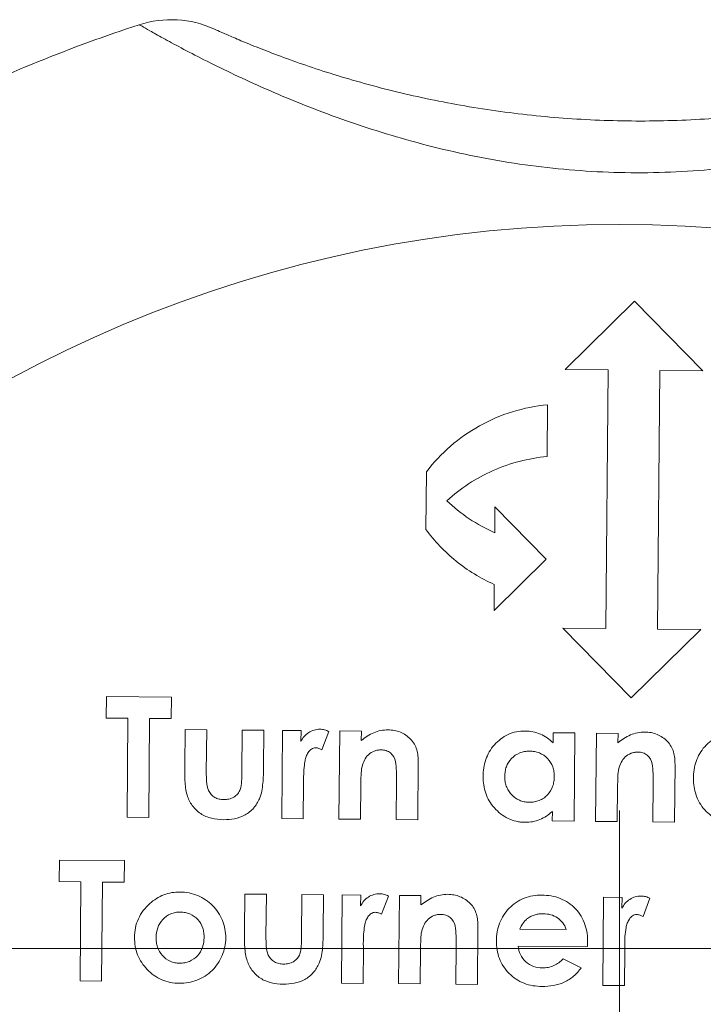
# Model space of a CAD drawing. Header units: millimetres. Extents: x 168 to 893, y 24 to 895.
# Tile 23 of 26: x 797 to 817, y 737 to 766. Entities that reach past the tile are written whole.
import ezdxf

# ---------------------------------------------------------------- set-up
doc = ezdxf.new("R2010")
doc.units = ezdxf.units.MM

# ---------------------------------------------------------------- blocks, each defined once
blk = doc.blocks.new('SW_CENTERMARKSYMBOL_6')
at = {"color": 0, "linetype": 'Continuous', "lineweight": 0}
blk.add_line((0, 5), (0, 20), dxfattribs=at)
blk = doc.blocks.new('SW_CENTERMARKSYMBOL_7')
at = {"color": 0, "linetype": 'Continuous', "lineweight": 0}
blk.add_line((5, 0), (38.943, 0), dxfattribs=at)

msp = doc.modelspace()

# ---------------------------------------------------------------- linework, layer by layer
at = {"color": 7, "linetype": 'Continuous', "lineweight": 15}
for p, q in [((815.125, 757.636), (813.107, 755.654)), ((817.107, 755.619), (815.125, 757.636)), ((813.107, 755.654), (814.357, 755.643)), ((814.357, 755.643), (814.292, 748.143)), ((815.792, 748.13), (815.857, 755.63)), ((815.857, 755.63), (817.107, 755.619)), ((812.585, 753.133), (812.598, 754.633)), ((809.081, 752.689), (809.067, 751.021)), ((811.072, 751.671), (811.066, 750.921)), ((812.559, 750.158), (811.072, 751.671)), ((811.046, 748.671), (812.559, 750.158)), ((811.053, 749.421), (811.046, 748.671)), ((814.292, 748.143), (813.042, 748.154)), ((813.042, 748.154), (815.024, 746.136)), ((815.024, 746.136), (817.042, 748.119)), ((817.042, 748.119), (815.792, 748.13)), ((799.799, 746.175), (799.794, 745.547)), ((801.684, 746.158), (799.799, 746.175)), ((801.678, 745.53), (801.684, 746.158)), ((799.794, 745.547), (800.422, 745.541)), ((800.422, 745.541), (800.397, 742.669)), ((801.025, 742.664), (801.05, 745.536)), ((801.05, 745.536), (801.678, 745.53)), ((802.08, 745.213), (802.07, 744.156)), ((802.708, 745.207), (802.08, 745.213)), ((802.697, 743.979), (802.708, 745.207)), ((803.74, 745.198), (803.729, 743.949)), ((804.368, 745.193), (803.74, 745.198)), ((804.359, 744.118), (804.368, 745.193)), ((804.906, 745.188), (804.884, 742.63)), ((805.445, 745.183), (804.906, 745.188)), ((805.442, 744.868), (805.445, 745.183)), ((806.053, 744.627), (806.252, 745.158)), ((806.567, 745.173), (806.544, 742.616)), ((807.195, 745.168), (806.567, 745.173)), ((807.192, 744.897), (807.195, 745.168)), ((812.759, 745.119), (812.756, 744.831)), ((813.387, 745.114), (812.759, 745.119)), ((813.365, 742.556), (813.387, 745.114)), ((814.015, 745.108), (813.993, 742.551)), ((814.643, 745.103), (814.015, 745.108)), ((814.641, 744.832), (814.643, 745.103)), ((808.833, 742.596), (808.847, 744.273)), ((816.281, 742.531), (816.296, 744.208)), ((805.512, 742.625), (805.521, 743.66)), ((805.521, 743.66), (805.52, 743.785)), ((808.214, 743.712), (808.204, 742.601)), ((807.172, 742.61), (807.181, 743.628)), ((814.621, 742.545), (814.63, 743.563)), ((815.663, 743.647), (815.653, 742.536)), ((812.739, 742.841), (812.736, 742.562)), ((800.397, 742.669), (801.025, 742.664)), ((804.884, 742.63), (805.512, 742.625)), ((806.544, 742.616), (807.172, 742.61)), ((808.204, 742.601), (808.833, 742.596)), ((812.736, 742.562), (813.365, 742.556)), ((813.993, 742.551), (814.621, 742.545)), ((815.653, 742.536), (816.281, 742.531)), ((798.435, 741.43), (798.43, 740.802)), ((800.32, 741.414), (798.435, 741.43)), ((800.314, 740.786), (800.32, 741.414)), ((798.43, 740.802), (799.058, 740.797)), ((799.058, 740.797), (799.033, 737.925)), ((799.661, 737.92), (799.686, 740.791)), ((799.686, 740.791), (800.314, 740.786)), ((803.811, 740.441), (803.802, 739.385)), ((804.439, 740.436), (803.811, 740.441)), ((804.429, 739.208), (804.439, 740.436)), ((805.471, 740.427), (805.46, 739.178)), ((806.1, 740.421), (805.471, 740.427)), ((806.09, 739.346), (806.1, 740.421)), ((806.638, 740.416), (806.616, 737.859)), ((807.176, 740.412), (806.638, 740.416)), ((807.174, 740.097), (807.176, 740.412)), ((807.784, 739.856), (807.984, 740.386)), ((808.298, 740.402), (808.276, 737.844)), ((808.926, 740.396), (808.298, 740.402)), ((808.924, 740.126), (808.926, 740.396)), ((814.221, 740.35), (814.199, 737.793)), ((814.759, 740.346), (814.221, 740.35)), ((814.757, 740.031), (814.759, 740.346)), ((815.367, 739.79), (815.567, 740.32)), ((810.564, 737.824), (810.579, 739.501)), ((813.136, 739.417), (811.79, 739.429)), ((807.244, 737.853), (807.253, 738.889)), ((807.253, 738.889), (807.252, 739.014)), ((808.904, 737.839), (808.913, 738.857)), ((809.946, 738.94), (809.936, 737.83)), ((811.741, 738.936), (813.758, 738.918)), ((813.758, 738.918), (813.761, 739.037)), ((814.827, 737.787), (814.836, 738.823)), ((814.836, 738.823), (814.835, 738.948)), ((813.575, 738.307), (813.051, 738.562)), ((799.033, 737.925), (799.661, 737.92)), ((806.616, 737.859), (807.244, 737.853)), ((808.276, 737.844), (808.904, 737.839)), ((809.936, 737.83), (810.564, 737.824)), ((814.199, 737.793), (814.827, 737.787))]:
    msp.add_line(p, q, dxfattribs=at)
msp.add_circle((814.685, 722.867), 37, dxfattribs=at)
for centre, radius, start, end in [((814.685, 722.867), 45, 108.0351, 115.9649), ((801.682, 762.803), 3, 65.6351, 108.0351)]:
    msp.add_arc(centre, radius, start, end, dxfattribs=at)
for points, knots in [([(829.362, 765.406), (829.362, 765.406), (829.257, 765.348), (828.946, 765.18), (828.816, 765.11), (828.51, 764.948), (828.333, 764.857), (827.934, 764.654), (827.71, 764.542), (827.222, 764.306), (826.959, 764.182), (826.114, 763.798), (825.471, 763.522), (824.096, 762.992), (823.361, 762.734), (822.19, 762.38), (821.788, 762.267), (820.98, 762.06), (820.571, 761.965), (819.332, 761.709), (818.489, 761.576), (817.199, 761.444), (816.765, 761.411), (815.889, 761.37), (815.449, 761.361), (814.142, 761.373), (813.28, 761.43), (811.573, 761.634), (810.729, 761.781), (809.477, 762.063), (809.064, 762.167), (808.259, 762.389), (807.865, 762.507), (807.095, 762.755), (806.718, 762.885), (805.984, 763.153), (805.625, 763.292), (804.596, 763.711), (803.972, 763.991), (803.133, 764.391), (802.869, 764.521), (802.388, 764.764), (802.169, 764.878), (801.774, 765.088), (801.597, 765.183), (801.292, 765.351), (801.166, 765.422), (800.961, 765.537), (800.884, 765.581), (800.78, 765.64), (800.753, 765.656), (800.753, 765.656)], [0, 0, 0, 0, 0.0625, 0.0625, 0.09375, 0.09375, 0.125, 0.125, 0.15625, 0.15625, 0.1875, 0.1875, 0.25, 0.25, 0.3125, 0.3125, 0.34375, 0.34375, 0.375, 0.375, 0.4375, 0.4375, 0.46875, 0.46875, 0.5, 0.5, 0.5625, 0.5625, 0.625, 0.625, 0.65625, 0.65625, 0.6875, 0.6875, 0.71875, 0.71875, 0.75, 0.75, 0.8125, 0.8125, 0.84375, 0.84375, 0.875, 0.875, 0.90625, 0.90625, 0.9375, 0.9375, 0.96875, 0.96875, 1, 1, 1, 1]), ([(802.92, 765.536), (802.92, 765.536), (802.944, 765.525), (803.037, 765.483), (803.106, 765.452), (803.289, 765.371), (803.404, 765.322), (803.678, 765.205), (803.835, 765.139), (804.189, 764.995), (804.385, 764.918), (804.816, 764.753), (805.051, 764.666), (805.792, 764.404), (806.342, 764.225), (807.539, 763.878), (808.169, 763.715), (809.148, 763.499), (809.48, 763.431), (810.155, 763.306), (810.498, 763.248), (811.531, 763.093), (812.224, 763.014), (813.62, 762.903), (814.322, 762.872), (815.735, 762.859), (816.448, 762.878), (817.851, 762.965), (818.544, 763.032), (819.912, 763.213), (820.586, 763.326), (821.911, 763.595), (822.543, 763.746), (823.435, 763.987), (823.723, 764.07), (824.279, 764.239), (824.547, 764.325), (825.046, 764.491), (825.28, 764.573), (825.714, 764.73), (825.915, 764.805), (826.273, 764.944), (826.431, 765.006), (826.704, 765.117), (826.821, 765.166), (827.1, 765.283), (827.194, 765.324), (827.194, 765.324)], [0, 0, 0, 0, 0.03125, 0.03125, 0.0625, 0.0625, 0.09375, 0.09375, 0.125, 0.125, 0.15625, 0.15625, 0.1875, 0.1875, 0.25, 0.25, 0.3125, 0.3125, 0.34375, 0.34375, 0.375, 0.375, 0.4375, 0.4375, 0.5, 0.5, 0.5625, 0.5625, 0.625, 0.625, 0.6875, 0.6875, 0.75, 0.75, 0.78125, 0.78125, 0.8125, 0.8125, 0.84375, 0.84375, 0.875, 0.875, 0.90625, 0.90625, 0.9375, 0.9375, 1, 1, 1, 1]), ([(812.598, 754.633), (812.249, 754.601), (811.909, 754.533), (811.249, 754.329), (810.925, 754.19), (810.324, 753.856), (810.043, 753.66), (809.524, 753.21), (809.289, 752.96), (809.081, 752.689)], [0, 0, 0, 0, 0.25, 0.25, 0.5, 0.5, 0.75, 0.75, 1, 1, 1, 1]), ([(809.674, 751.85), (810.072, 752.213), (810.52, 752.505), (811.516, 752.946), (812.039, 753.083), (812.585, 753.133)], [0, 0, 0, 0, 0.5, 0.5, 1, 1, 1, 1]), ([(809.067, 751.021), (809.319, 750.678), (809.612, 750.371), (810.111, 749.967), (810.289, 749.841), (810.659, 749.613), (810.852, 749.511), (811.053, 749.421)], [0, 0, 0, 0, 0.5, 0.5, 0.75, 0.75, 1, 1, 1, 1]), ([(805.997, 745.223), (805.939, 745.222), (805.881, 745.216), (805.769, 745.184), (805.716, 745.159), (805.619, 745.096), (805.574, 745.057), (805.5, 744.969), (805.47, 744.919), (805.442, 744.868)], [0, 0, 0, 0, 0.25, 0.25, 0.5, 0.5, 0.75, 0.75, 1, 1, 1, 1]), ([(806.252, 745.158), (806.212, 745.176), (806.172, 745.193), (806.086, 745.216), (806.042, 745.221), (805.997, 745.223)], [0, 0, 0, 0, 0.5, 0.5, 1, 1, 1, 1]), ([(807.969, 745.206), (807.898, 745.205), (807.827, 745.2), (807.687, 745.171), (807.619, 745.15), (807.424, 745.066), (807.305, 744.984), (807.192, 744.897)], [0, 0, 0, 0, 0.25, 0.25, 0.5, 0.5, 1, 1, 1, 1]), ([(808.625, 744.937), (808.581, 744.978), (808.536, 745.018), (808.436, 745.086), (808.382, 745.114), (808.271, 745.16), (808.212, 745.178), (808.092, 745.2), (808.031, 745.204), (807.969, 745.206)], [0, 0, 0, 0, 0.25, 0.25, 0.5, 0.5, 0.75, 0.75, 1, 1, 1, 1]), ([(811.948, 745.171), (811.863, 745.17), (811.778, 745.165), (811.613, 745.132), (811.531, 745.105), (811.301, 745), (811.166, 744.894), (810.999, 744.707), (810.949, 744.639), (810.866, 744.495), (810.833, 744.419), (810.78, 744.263), (810.76, 744.181), (810.735, 744.018), (810.731, 743.936), (810.728, 743.853)], [0, 0, 0, 0, 0.125, 0.125, 0.25, 0.25, 0.5, 0.5, 0.625, 0.625, 0.75, 0.75, 0.875, 0.875, 1, 1, 1, 1]), ([(812.756, 744.831), (812.702, 744.882), (812.646, 744.932), (812.522, 745.016), (812.457, 745.053), (812.32, 745.111), (812.247, 745.133), (812.099, 745.163), (812.024, 745.169), (811.948, 745.171)], [0, 0, 0, 0, 0.25, 0.25, 0.5, 0.5, 0.75, 0.75, 1, 1, 1, 1]), ([(815.418, 745.141), (815.346, 745.14), (815.275, 745.135), (815.134, 745.105), (815.066, 745.085), (814.872, 745), (814.754, 744.918), (814.641, 744.832)], [0, 0, 0, 0, 0.25, 0.25, 0.5, 0.5, 1, 1, 1, 1]), ([(816.074, 744.872), (816.029, 744.913), (815.985, 744.953), (815.883, 745.021), (815.83, 745.05), (815.718, 745.095), (815.659, 745.113), (815.539, 745.136), (815.479, 745.139), (815.418, 745.141)], [0, 0, 0, 0, 0.25, 0.25, 0.5, 0.5, 0.75, 0.75, 1, 1, 1, 1]), ([(818.05, 745.118), (817.965, 745.117), (817.88, 745.112), (817.715, 745.078), (817.633, 745.052), (817.403, 744.947), (817.269, 744.841), (817.046, 744.593), (816.962, 744.446), (816.882, 744.211), (816.862, 744.129), (816.837, 743.966), (816.833, 743.883), (816.831, 743.8)], [0, 0, 0, 0, 0.125, 0.125, 0.25, 0.25, 0.5, 0.5, 0.75, 0.75, 0.875, 0.875, 1, 1, 1, 1]), ([(808.847, 744.273), (808.847, 744.333), (808.845, 744.393), (808.831, 744.512), (808.82, 744.571), (808.787, 744.685), (808.764, 744.74), (808.704, 744.845), (808.666, 744.892), (808.625, 744.937)], [0, 0, 0, 0, 0.25, 0.25, 0.5, 0.5, 0.75, 0.75, 1, 1, 1, 1]), ([(816.296, 744.208), (816.295, 744.268), (816.294, 744.327), (816.28, 744.446), (816.268, 744.505), (816.236, 744.619), (816.213, 744.674), (816.153, 744.78), (816.115, 744.827), (816.074, 744.872)], [0, 0, 0, 0, 0.25, 0.25, 0.5, 0.5, 0.75, 0.75, 1, 1, 1, 1]), ([(805.52, 743.785), (805.522, 743.959), (805.529, 744.135), (805.569, 744.349), (805.58, 744.391), (805.609, 744.474), (805.63, 744.514), (805.68, 744.587), (805.709, 744.622), (805.765, 744.659), (805.785, 744.669), (805.828, 744.683), (805.85, 744.685), (805.872, 744.686)], [0, 0, 0, 0, 0.5, 0.5, 0.625, 0.625, 0.75, 0.75, 0.875, 0.875, 0.9375, 0.9375, 1, 1, 1, 1]), ([(805.872, 744.686), (805.888, 744.685), (805.904, 744.683), (805.92, 744.68), (805.935, 744.677), (805.951, 744.672), (805.965, 744.667), (805.98, 744.661), (805.995, 744.655), (806.01, 744.648), (806.024, 744.642), (806.038, 744.635), (806.053, 744.627)], [0, 0, 0, 0, 0.0000481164, 0.0000481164, 0.0000481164, 0.0000963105, 0.0000963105, 0.0000963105, 0.000144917, 0.000144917, 0.000144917, 0.0001936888, 0.0001936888, 0.0001936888, 0.0001936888]), ([(807.215, 744.143), (807.233, 744.206), (807.254, 744.268), (807.315, 744.383), (807.355, 744.438), (807.452, 744.529), (807.509, 744.566), (807.602, 744.602), (807.635, 744.611), (807.701, 744.622), (807.735, 744.623), (807.768, 744.624)], [0, 0, 0, 0, 0.25, 0.25, 0.5, 0.5, 0.75, 0.75, 0.875, 0.875, 1, 1, 1, 1]), ([(807.768, 744.624), (807.818, 744.622), (807.867, 744.618), (807.96, 744.588), (808.004, 744.565), (808.117, 744.472), (808.163, 744.382), (808.203, 744.194), (808.207, 744.097), (808.214, 743.905), (808.215, 743.808), (808.214, 743.712)], [0, 0, 0, 0, 0.125, 0.125, 0.25, 0.25, 0.5, 0.5, 0.75, 0.75, 1, 1, 1, 1]), ([(811.357, 743.858), (811.358, 743.905), (811.361, 743.951), (811.375, 744.043), (811.387, 744.088), (811.434, 744.222), (811.486, 744.304), (811.62, 744.443), (811.7, 744.499), (811.834, 744.554), (811.88, 744.567), (811.976, 744.584), (812.026, 744.586), (812.075, 744.587)], [0, 0, 0, 0, 0.125, 0.125, 0.25, 0.25, 0.5, 0.5, 0.75, 0.75, 0.875, 0.875, 1, 1, 1, 1]), ([(812.075, 744.587), (812.124, 744.585), (812.172, 744.582), (812.268, 744.565), (812.314, 744.552), (812.451, 744.499), (812.53, 744.442), (812.666, 744.303), (812.717, 744.22), (812.765, 744.085), (812.776, 744.038), (812.79, 743.944), (812.791, 743.895), (812.792, 743.847)], [0, 0, 0, 0, 0.125, 0.125, 0.25, 0.25, 0.5, 0.5, 0.75, 0.75, 0.875, 0.875, 1, 1, 1, 1]), ([(814.664, 744.078), (814.682, 744.141), (814.702, 744.203), (814.764, 744.318), (814.803, 744.373), (814.9, 744.463), (814.957, 744.501), (815.05, 744.537), (815.083, 744.546), (815.149, 744.557), (815.183, 744.558), (815.217, 744.559)], [0, 0, 0, 0, 0.25, 0.25, 0.5, 0.5, 0.75, 0.75, 0.875, 0.875, 1, 1, 1, 1]), ([(815.217, 744.559), (815.266, 744.557), (815.315, 744.553), (815.408, 744.523), (815.453, 744.5), (815.566, 744.406), (815.612, 744.315), (815.652, 744.126), (815.656, 744.03), (815.662, 743.839), (815.663, 743.743), (815.663, 743.647)], [0, 0, 0, 0, 0.125, 0.125, 0.25, 0.25, 0.5, 0.5, 0.75, 0.75, 1, 1, 1, 1]), ([(802.07, 744.156), (802.07, 744.015), (802.071, 743.874), (802.086, 743.592), (802.1, 743.451), (802.139, 743.316)], [0, 0, 0, 0, 0.5, 0.5, 1, 1, 1, 1]), ([(803.206, 743.183), (803.16, 743.185), (803.114, 743.188), (803.025, 743.209), (802.981, 743.225), (802.863, 743.291), (802.8, 743.362), (802.723, 743.525), (802.712, 743.618), (802.698, 743.798), (802.696, 743.889), (802.697, 743.979)], [0, 0, 0, 0, 0.125, 0.125, 0.25, 0.25, 0.5, 0.5, 0.75, 0.75, 1, 1, 1, 1]), ([(803.729, 743.949), (803.728, 743.871), (803.725, 743.792), (803.715, 743.634), (803.709, 743.555), (803.681, 743.479)], [0, 0, 0, 0, 0.5, 0.5, 1, 1, 1, 1]), ([(804.243, 743.209), (804.301, 743.353), (804.324, 743.506), (804.351, 743.812), (804.357, 743.965), (804.359, 744.118)], [0, 0, 0, 0, 0.5, 0.5, 1, 1, 1, 1]), ([(807.181, 743.628), (807.183, 743.714), (807.183, 743.8), (807.192, 743.972), (807.196, 744.058), (807.215, 744.143)], [0, 0, 0, 0, 0.5, 0.5, 1, 1, 1, 1]), ([(814.63, 743.563), (814.631, 743.649), (814.632, 743.735), (814.636, 743.821), (814.638, 743.864), (814.64, 743.907), (814.644, 743.949), (814.648, 743.992), (814.654, 744.036), (814.664, 744.078)], [0, 0, 0, 0, 0.0002644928, 0.0002644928, 0.0002644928, 0.0003970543, 0.0003970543, 0.0003970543, 0.0005303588, 0.0005303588, 0.0005303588, 0.0005303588]), ([(810.728, 743.853), (810.729, 743.771), (810.732, 743.688), (810.757, 743.526), (810.776, 743.446), (810.859, 743.21), (810.943, 743.066), (811.11, 742.879), (811.171, 742.822), (811.302, 742.718), (811.375, 742.673), (811.526, 742.599), (811.606, 742.572), (811.731, 742.543), (811.773, 742.536), (811.858, 742.527), (811.901, 742.525), (811.944, 742.524)], [0, 0, 0, 0, 0.125, 0.125, 0.25, 0.25, 0.5, 0.5, 0.625, 0.625, 0.75, 0.75, 0.875, 0.875, 0.9375, 0.9375, 1, 1, 1, 1]), ([(812.064, 743.106), (812.016, 743.108), (811.967, 743.111), (811.872, 743.13), (811.825, 743.145), (811.691, 743.203), (811.612, 743.261), (811.515, 743.367), (811.486, 743.404), (811.436, 743.487), (811.416, 743.531), (811.384, 743.62), (811.373, 743.667), (811.359, 743.762), (811.358, 743.81), (811.357, 743.858)], [0, 0, 0, 0, 0.125, 0.125, 0.25, 0.25, 0.5, 0.5, 0.625, 0.625, 0.75, 0.75, 0.875, 0.875, 1, 1, 1, 1]), ([(812.792, 743.847), (812.791, 743.799), (812.788, 743.752), (812.774, 743.658), (812.762, 743.612), (812.714, 743.476), (812.664, 743.392), (812.562, 743.286), (812.525, 743.254), (812.445, 743.199), (812.4, 743.176), (812.309, 743.139), (812.262, 743.125), (812.164, 743.109), (812.114, 743.107), (812.064, 743.106)], [0, 0, 0, 0, 0.125, 0.125, 0.25, 0.25, 0.5, 0.5, 0.625, 0.625, 0.75, 0.75, 0.875, 0.875, 1, 1, 1, 1]), ([(816.831, 743.8), (816.832, 743.718), (816.835, 743.635), (816.859, 743.474), (816.878, 743.394), (816.961, 743.158), (817.045, 743.013), (817.213, 742.825), (817.274, 742.768), (817.406, 742.664), (817.479, 742.619), (817.63, 742.545), (817.71, 742.518), (817.834, 742.49), (817.876, 742.482), (817.961, 742.473), (818.003, 742.472), (818.046, 742.471)], [0, 0, 0, 0, 0.125, 0.125, 0.25, 0.25, 0.5, 0.5, 0.625, 0.625, 0.75, 0.75, 0.875, 0.875, 0.9375, 0.9375, 1, 1, 1, 1]), ([(803.681, 743.479), (803.661, 743.434), (803.639, 743.39), (803.576, 743.313), (803.538, 743.279), (803.452, 743.227), (803.404, 743.21), (803.306, 743.187), (803.256, 743.185), (803.206, 743.183)], [0, 0, 0, 0, 0.25, 0.25, 0.5, 0.5, 0.75, 0.75, 1, 1, 1, 1]), ([(802.139, 743.316), (802.158, 743.262), (802.177, 743.208), (802.227, 743.107), (802.256, 743.058), (802.355, 742.919), (802.438, 742.838), (802.63, 742.711), (802.738, 742.668), (802.964, 742.611), (803.082, 742.603), (803.199, 742.6)], [0, 0, 0, 0, 0.125, 0.125, 0.25, 0.25, 0.5, 0.5, 0.75, 0.75, 1, 1, 1, 1]), ([(803.199, 742.6), (803.306, 742.601), (803.413, 742.607), (803.622, 742.648), (803.726, 742.684), (803.914, 742.789), (803.999, 742.859), (804.142, 743.018), (804.196, 743.112), (804.243, 743.209)], [0, 0, 0, 0, 0.25, 0.25, 0.5, 0.5, 0.75, 0.75, 1, 1, 1, 1]), ([(811.944, 742.524), (812.017, 742.525), (812.091, 742.529), (812.236, 742.555), (812.306, 742.575), (812.441, 742.63), (812.506, 742.666), (812.627, 742.747), (812.683, 742.793), (812.739, 742.841)], [0, 0, 0, 0, 0.25, 0.25, 0.5, 0.5, 0.75, 0.75, 1, 1, 1, 1]), ([(801.934, 740.502), (801.854, 740.501), (801.774, 740.497), (801.616, 740.469), (801.539, 740.448), (801.391, 740.391), (801.318, 740.354), (801.181, 740.27), (801.118, 740.22), (801.057, 740.167)], [0, 0, 0, 0, 0.25, 0.25, 0.5, 0.5, 0.75, 0.75, 1, 1, 1, 1]), ([(803.262, 739.169), (803.261, 739.257), (803.255, 739.344), (803.223, 739.514), (803.198, 739.598), (803.131, 739.759), (803.091, 739.836), (802.996, 739.98), (802.94, 740.049), (802.817, 740.171), (802.75, 740.226), (802.605, 740.321), (802.527, 740.363), (802.367, 740.43), (802.284, 740.457), (802.111, 740.492), (802.023, 740.5), (801.934, 740.502)], [0, 0, 0, 0, 0.125, 0.125, 0.25, 0.25, 0.375, 0.375, 0.5, 0.5, 0.625, 0.625, 0.75, 0.75, 0.875, 0.875, 1, 1, 1, 1]), ([(807.729, 740.452), (807.67, 740.45), (807.613, 740.445), (807.501, 740.412), (807.447, 740.388), (807.351, 740.325), (807.306, 740.286), (807.232, 740.198), (807.202, 740.148), (807.174, 740.097)], [0, 0, 0, 0, 0.25, 0.25, 0.5, 0.5, 0.75, 0.75, 1, 1, 1, 1]), ([(807.984, 740.386), (807.944, 740.404), (807.903, 740.422), (807.817, 740.445), (807.773, 740.449), (807.729, 740.452)], [0, 0, 0, 0, 0.5, 0.5, 1, 1, 1, 1]), ([(809.701, 740.435), (809.629, 740.433), (809.558, 740.428), (809.418, 740.399), (809.351, 740.378), (809.156, 740.295), (809.037, 740.212), (808.924, 740.126)], [0, 0, 0, 0, 0.25, 0.25, 0.5, 0.5, 1, 1, 1, 1]), ([(810.357, 740.165), (810.313, 740.207), (810.268, 740.247), (810.166, 740.315), (810.113, 740.343), (810.001, 740.389), (809.942, 740.406), (809.823, 740.429), (809.762, 740.432), (809.701, 740.435)], [0, 0, 0, 0, 0.25, 0.25, 0.5, 0.5, 0.75, 0.75, 1, 1, 1, 1]), ([(812.431, 740.411), (812.343, 740.41), (812.255, 740.405), (812.084, 740.376), (811.998, 740.353), (811.835, 740.287), (811.757, 740.248), (811.614, 740.149), (811.546, 740.092), (811.363, 739.905), (811.266, 739.755), (811.174, 739.513), (811.151, 739.429), (811.121, 739.258), (811.116, 739.171), (811.114, 739.084)], [0, 0, 0, 0, 0.125, 0.125, 0.25, 0.25, 0.375, 0.375, 0.5, 0.5, 0.75, 0.75, 0.875, 0.875, 1, 1, 1, 1]), ([(813.761, 739.037), (813.76, 739.126), (813.757, 739.215), (813.732, 739.389), (813.712, 739.475), (813.627, 739.728), (813.532, 739.885), (813.346, 740.08), (813.278, 740.139), (813.129, 740.239), (813.048, 740.282), (812.88, 740.348), (812.793, 740.371), (812.613, 740.403), (812.522, 740.408), (812.431, 740.411)], [0, 0, 0, 0, 0.125, 0.125, 0.25, 0.25, 0.5, 0.5, 0.625, 0.625, 0.75, 0.75, 0.875, 0.875, 1, 1, 1, 1]), ([(815.312, 740.386), (815.253, 740.384), (815.195, 740.379), (815.084, 740.346), (815.03, 740.321), (814.933, 740.258), (814.889, 740.219), (814.814, 740.131), (814.785, 740.081), (814.757, 740.031)], [0, 0, 0, 0, 0.25, 0.25, 0.5, 0.5, 0.75, 0.75, 1, 1, 1, 1]), ([(815.567, 740.32), (815.527, 740.338), (815.486, 740.356), (815.4, 740.379), (815.356, 740.383), (815.312, 740.386)], [0, 0, 0, 0, 0.5, 0.5, 1, 1, 1, 1]), ([(801.057, 740.167), (800.989, 740.103), (800.923, 740.037), (800.811, 739.887), (800.764, 739.808), (800.688, 739.64), (800.66, 739.551), (800.624, 739.371), (800.618, 739.28), (800.614, 739.188)], [0, 0, 0, 0, 0.25, 0.25, 0.5, 0.5, 0.75, 0.75, 1, 1, 1, 1]), ([(810.579, 739.501), (810.578, 739.561), (810.577, 739.621), (810.563, 739.741), (810.551, 739.8), (810.518, 739.914), (810.495, 739.969), (810.436, 740.074), (810.398, 740.121), (810.357, 740.165)], [0, 0, 0, 0, 0.25, 0.25, 0.5, 0.5, 0.75, 0.75, 1, 1, 1, 1]), ([(801.242, 739.188), (801.245, 739.282), (801.257, 739.374), (801.319, 739.551), (801.368, 739.634), (801.499, 739.774), (801.577, 739.831), (801.709, 739.886), (801.754, 739.899), (801.847, 739.916), (801.895, 739.918), (801.943, 739.919)], [0, 0, 0, 0, 0.25, 0.25, 0.5, 0.5, 0.75, 0.75, 0.875, 0.875, 1, 1, 1, 1]), ([(801.943, 739.919), (801.991, 739.917), (802.039, 739.914), (802.131, 739.897), (802.177, 739.884), (802.309, 739.828), (802.386, 739.771), (802.514, 739.631), (802.562, 739.547), (802.607, 739.413), (802.618, 739.367), (802.632, 739.272), (802.633, 739.224), (802.633, 739.176)], [0, 0, 0, 0, 0.125, 0.125, 0.25, 0.25, 0.5, 0.5, 0.75, 0.75, 0.875, 0.875, 1, 1, 1, 1]), ([(807.252, 739.014), (807.254, 739.189), (807.26, 739.364), (807.301, 739.579), (807.312, 739.621), (807.342, 739.704), (807.363, 739.743), (807.412, 739.817), (807.441, 739.851), (807.497, 739.888), (807.517, 739.898), (807.56, 739.912), (807.582, 739.914), (807.604, 739.914)], [0, 0, 0, 0, 0.5, 0.5, 0.625, 0.625, 0.75, 0.75, 0.875, 0.875, 0.9375, 0.9375, 1, 1, 1, 1]), ([(807.604, 739.914), (807.62, 739.913), (807.636, 739.912), (807.652, 739.909), (807.667, 739.905), (807.682, 739.901), (807.697, 739.895), (807.727, 739.884), (807.756, 739.87), (807.784, 739.856)], [0, 0, 0, 0, 0.0000481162, 0.0000481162, 0.0000481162, 0.0000963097, 0.0000963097, 0.0000963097, 0.0001927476, 0.0001927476, 0.0001927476, 0.0001927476]), ([(808.947, 739.371), (808.965, 739.434), (808.985, 739.497), (809.048, 739.612), (809.088, 739.667), (809.184, 739.758), (809.241, 739.795), (809.334, 739.831), (809.367, 739.84), (809.433, 739.85), (809.467, 739.852), (809.5, 739.853)], [0, 0, 0, 0, 0.25, 0.25, 0.5, 0.5, 0.75, 0.75, 0.875, 0.875, 1, 1, 1, 1]), ([(809.5, 739.853), (809.549, 739.851), (809.597, 739.846), (809.69, 739.817), (809.734, 739.794), (809.847, 739.702), (809.894, 739.612), (809.935, 739.423), (809.939, 739.326), (809.946, 739.133), (809.946, 739.037), (809.946, 738.94)], [0, 0, 0, 0, 0.125, 0.125, 0.25, 0.25, 0.5, 0.5, 0.75, 0.75, 1, 1, 1, 1]), ([(811.79, 739.429), (811.819, 739.487), (811.849, 739.544), (811.905, 739.623), (811.925, 739.648), (811.97, 739.695), (811.995, 739.716), (812.02, 739.736)], [0, 0, 0, 0, 0.5, 0.5, 0.75, 0.75, 1, 1, 1, 1]), ([(812.02, 739.736), (812.054, 739.758), (812.088, 739.78), (812.161, 739.816), (812.199, 739.829), (812.276, 739.852), (812.316, 739.86), (812.396, 739.87), (812.437, 739.871), (812.477, 739.872)], [0, 0, 0, 0, 0.25, 0.25, 0.5, 0.5, 0.75, 0.75, 1, 1, 1, 1]), ([(812.477, 739.872), (812.549, 739.869), (812.621, 739.863), (812.759, 739.823), (812.825, 739.792), (812.942, 739.713), (812.996, 739.664), (813.083, 739.552), (813.112, 739.485), (813.136, 739.417)], [0, 0, 0, 0, 0.25, 0.25, 0.5, 0.5, 0.75, 0.75, 1, 1, 1, 1]), ([(814.835, 738.948), (814.837, 739.123), (814.843, 739.299), (814.884, 739.513), (814.896, 739.555), (814.925, 739.638), (814.946, 739.677), (814.995, 739.75), (815.023, 739.785), (815.079, 739.822), (815.099, 739.832), (815.142, 739.846), (815.165, 739.847), (815.187, 739.848)], [0, 0, 0, 0, 0.5, 0.5, 0.625, 0.625, 0.75, 0.75, 0.875, 0.875, 0.9375, 0.9375, 1, 1, 1, 1]), ([(815.187, 739.848), (815.203, 739.847), (815.219, 739.846), (815.235, 739.843), (815.251, 739.839), (815.266, 739.834), (815.281, 739.829), (815.311, 739.818), (815.339, 739.804), (815.367, 739.79)], [0, 0, 0, 0, 0.0000481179, 0.0000481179, 0.0000481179, 0.0000963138, 0.0000963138, 0.0000963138, 0.000191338, 0.000191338, 0.000191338, 0.000191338]), ([(803.802, 739.385), (803.802, 739.243), (803.802, 739.102), (803.818, 738.821), (803.831, 738.68), (803.871, 738.545)], [0, 0, 0, 0, 0.5, 0.5, 1, 1, 1, 1]), ([(800.614, 739.188), (800.616, 739.101), (800.62, 739.014), (800.649, 738.845), (800.673, 738.761), (800.768, 738.52), (800.865, 738.376), (801.045, 738.191), (801.11, 738.135), (801.25, 738.035), (801.327, 737.992), (801.485, 737.924), (801.567, 737.898), (801.737, 737.864), (801.826, 737.858), (801.914, 737.855)], [0, 0, 0, 0, 0.125, 0.125, 0.25, 0.25, 0.5, 0.5, 0.625, 0.625, 0.75, 0.75, 0.875, 0.875, 1, 1, 1, 1]), ([(801.928, 738.438), (801.88, 738.44), (801.832, 738.443), (801.739, 738.461), (801.694, 738.475), (801.562, 738.531), (801.486, 738.588), (801.359, 738.731), (801.312, 738.815), (801.268, 738.95), (801.257, 738.997), (801.244, 739.092), (801.243, 739.14), (801.242, 739.188)], [0, 0, 0, 0, 0.125, 0.125, 0.25, 0.25, 0.5, 0.5, 0.75, 0.75, 0.875, 0.875, 1, 1, 1, 1]), ([(801.914, 737.855), (802.001, 737.856), (802.088, 737.861), (802.259, 737.89), (802.344, 737.914), (802.508, 737.978), (802.586, 738.017), (802.733, 738.112), (802.803, 738.167), (802.99, 738.352), (803.089, 738.501), (803.191, 738.74), (803.217, 738.824), (803.252, 738.995), (803.259, 739.082), (803.262, 739.169)], [0, 0, 0, 0, 0.125, 0.125, 0.25, 0.25, 0.375, 0.375, 0.5, 0.5, 0.75, 0.75, 0.875, 0.875, 1, 1, 1, 1]), ([(802.633, 739.176), (802.631, 739.081), (802.62, 738.989), (802.557, 738.809), (802.507, 738.726), (802.375, 738.584), (802.296, 738.526), (802.164, 738.471), (802.118, 738.459), (802.024, 738.442), (801.976, 738.439), (801.928, 738.438)], [0, 0, 0, 0, 0.25, 0.25, 0.5, 0.5, 0.75, 0.75, 0.875, 0.875, 1, 1, 1, 1]), ([(804.938, 738.412), (804.892, 738.414), (804.846, 738.417), (804.758, 738.437), (804.714, 738.453), (804.596, 738.519), (804.532, 738.59), (804.455, 738.753), (804.443, 738.846), (804.43, 739.026), (804.428, 739.117), (804.429, 739.208)], [0, 0, 0, 0, 0.125, 0.125, 0.25, 0.25, 0.5, 0.5, 0.75, 0.75, 1, 1, 1, 1]), ([(805.46, 739.178), (805.459, 739.099), (805.457, 739.02), (805.447, 738.863), (805.441, 738.783), (805.413, 738.708)], [0, 0, 0, 0, 0.5, 0.5, 1, 1, 1, 1]), ([(805.974, 738.437), (806.032, 738.581), (806.056, 738.734), (806.083, 739.04), (806.089, 739.193), (806.09, 739.346)], [0, 0, 0, 0, 0.5, 0.5, 1, 1, 1, 1]), ([(808.913, 738.857), (808.914, 738.943), (808.915, 739.028), (808.919, 739.114), (808.922, 739.157), (808.923, 739.2), (808.928, 739.243), (808.932, 739.286), (808.937, 739.329), (808.947, 739.371)], [0, 0, 0, 0, 0.00026142, 0.00026142, 0.00026142, 0.0003924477, 0.0003924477, 0.0003924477, 0.0005242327, 0.0005242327, 0.0005242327, 0.0005242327]), ([(811.114, 739.084), (811.115, 738.997), (811.118, 738.911), (811.147, 738.74), (811.169, 738.656), (811.262, 738.411), (811.359, 738.266), (811.543, 738.078), (811.611, 738.023), (811.757, 737.927), (811.836, 737.886), (812, 737.823), (812.085, 737.801), (812.259, 737.77), (812.348, 737.766), (812.436, 737.763)], [0, 0, 0, 0, 0.125, 0.125, 0.25, 0.25, 0.5, 0.5, 0.625, 0.625, 0.75, 0.75, 0.875, 0.875, 1, 1, 1, 1]), ([(812.448, 738.302), (812.36, 738.304), (812.274, 738.314), (812.109, 738.372), (812.032, 738.417), (811.902, 738.536), (811.851, 738.608), (811.776, 738.765), (811.755, 738.85), (811.741, 738.936)], [0, 0, 0, 0, 0.25, 0.25, 0.5, 0.5, 0.75, 0.75, 1, 1, 1, 1]), ([(803.871, 738.545), (803.889, 738.49), (803.909, 738.436), (803.959, 738.335), (803.988, 738.286), (804.087, 738.147), (804.171, 738.065), (804.363, 737.939), (804.472, 737.896), (804.697, 737.84), (804.814, 737.831), (804.931, 737.829)], [0, 0, 0, 0, 0.125, 0.125, 0.25, 0.25, 0.5, 0.5, 0.75, 0.75, 1, 1, 1, 1]), ([(805.413, 738.708), (805.393, 738.663), (805.37, 738.618), (805.307, 738.541), (805.27, 738.507), (805.183, 738.456), (805.136, 738.438), (805.038, 738.416), (804.988, 738.413), (804.938, 738.412)], [0, 0, 0, 0, 0.25, 0.25, 0.5, 0.5, 0.75, 0.75, 1, 1, 1, 1]), ([(813.051, 738.562), (813.011, 738.522), (812.97, 738.484), (812.878, 738.418), (812.83, 738.39), (812.727, 738.345), (812.672, 738.328), (812.561, 738.306), (812.505, 738.303), (812.448, 738.302)], [0, 0, 0, 0, 0.25, 0.25, 0.5, 0.5, 0.75, 0.75, 1, 1, 1, 1]), ([(804.931, 737.829), (805.038, 737.83), (805.144, 737.836), (805.354, 737.877), (805.458, 737.913), (805.645, 738.017), (805.73, 738.087), (805.873, 738.246), (805.928, 738.34), (805.974, 738.437)], [0, 0, 0, 0, 0.25, 0.25, 0.5, 0.5, 0.75, 0.75, 1, 1, 1, 1]), ([(812.436, 737.763), (812.547, 737.764), (812.657, 737.77), (812.871, 737.807), (812.979, 737.839), (813.179, 737.931), (813.271, 737.99), (813.438, 738.135), (813.51, 738.219), (813.575, 738.307)], [0, 0, 0, 0, 0.25, 0.25, 0.5, 0.5, 0.75, 0.75, 1, 1, 1, 1])]:
    msp.add_open_spline(points, degree=3, knots=knots, dxfattribs=at)
msp.add_open_spline([(811.066, 750.921), (810.544, 751.155), (810.081, 751.466), (809.674, 751.85)], degree=3, dxfattribs=at)

# ---------------------------------------------------------------- block references
at = {"color": 7, "linetype": 'Continuous', "lineweight": 0}
for name, p in [('SW_CENTERMARKSYMBOL_7', (786.973, 738.867)), ('SW_CENTERMARKSYMBOL_6', (814.685, 722.867))]:
    msp.add_blockref(name, p, dxfattribs=at)

doc.saveas('drawing.dxf')
